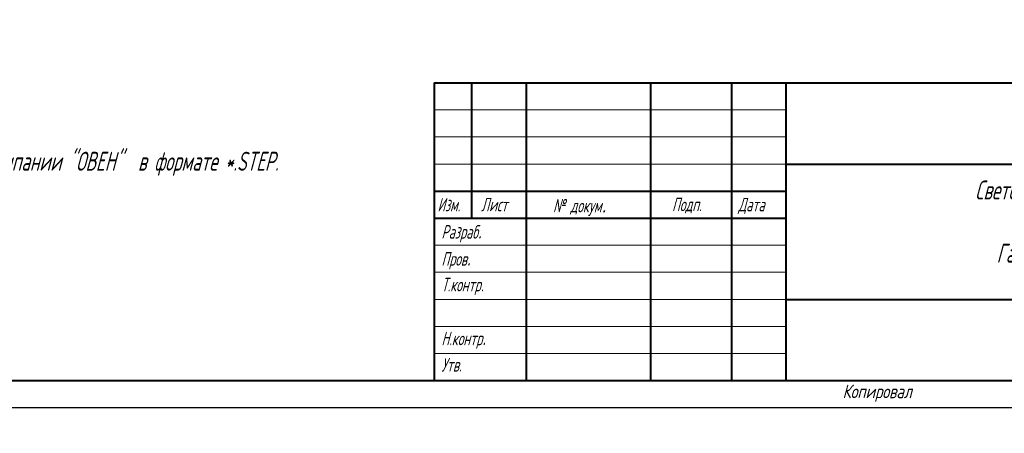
# Model space of a CAD drawing. Header units: millimetres. Extents: x -120753 to 126758, y -239771 to 1426.
# Tile 2 of 7: x 2498 to 2680, y 1124 to 1200. Entities that reach past the tile are written whole.
import ezdxf

# ---------------------------------------------------------------- set-up
doc = ezdxf.new("R2010")
doc.units = ezdxf.units.MM
doc.layers.add('text', color=7, linetype='Continuous', lineweight=20)
doc.layers.add('ФОРМАТ', color=7, linetype='Continuous')
doc.styles.add('GOST', font='GOST.shx', dxfattribs={"width": 0.8, "oblique": 15})

msp = doc.modelspace()

# ---------------------------------------------------------------- linework, layer by layer
at = {"layer": 'ФОРМАТ', "linetype": 'Continuous', "lineweight": 40}
for p, q in [((2574.806, 1188.739), (2759.806, 1188.739)), ((2574.806, 1188.739), (2574.806, 1133.739)), ((2581.806, 1163.739), (2581.806, 1188.739)), ((2591.806, 1188.739), (2591.806, 1133.739)), ((2614.806, 1188.739), (2614.806, 1133.739)), ((2629.806, 1188.739), (2629.806, 1133.739)), ((2639.806, 1188.739), (2639.806, 1133.739)), ((2639.806, 1173.739), (2759.806, 1173.739)), ((2574.806, 1168.739), (2639.806, 1168.739)), ((2574.806, 1163.739), (2639.806, 1163.739)), ((2639.806, 1148.739), (2759.806, 1148.739))]:
    msp.add_line(p, q, dxfattribs=at)
at = {"layer": 'ФОРМАТ', "linetype": 'Continuous', "lineweight": 0}
for p, q in [((2574.806, 1183.739), (2639.806, 1183.739)), ((2574.806, 1178.739), (2639.806, 1178.739)), ((2574.806, 1173.739), (2639.806, 1173.739)), ((2574.806, 1158.739), (2639.806, 1158.739)), ((2574.806, 1153.739), (2639.806, 1153.739)), ((2574.806, 1148.739), (2639.806, 1148.739)), ((2574.806, 1143.739), (2639.806, 1143.739)), ((2574.806, 1138.739), (2639.806, 1138.739))]:
    msp.add_line(p, q, dxfattribs=at)
at = {"layer": 'ФОРМАТ', "linetype": 'ByBlock', "lineweight": 40, "ltscale": 5}
msp.add_line((2759.806, 1133.715), (2353.508, 1133.715), dxfattribs=at)
at = {"layer": 'ФОРМАТ', "linetype": 'ByBlock', "ltscale": 5}
msp.add_line((2764.806, 1128.739), (2344.806, 1128.715), dxfattribs=at)

# ---------------------------------------------------------------- texts
at = {"layer": 'text', "linetype": 'ByBlock', "ltscale": 5, "insert": (2971.279, 1414.562), "char_height": 25000, "attachment_point": 1, "style": 'GOST'}
msp.add_mtext_dynamic_manual_height_columns('\\pxqc;{\\LРасположение клемм и зоны подключения\\Pпроводов\\P\\pq*;}', width=62.21232, gutter_width=17.5, heights=[25.251], dxfattribs=at).dxf.set("width", 116.89606)
at = {"layer": 'text', "ltscale": 100, "insert": (2382.633, 1193.511), "char_height": 3.5, "width": 178.51107, "attachment_point": 1, "style": 'GOST'}
msp.add_mtext('1. Размеры для справок.\\P2 Неуказанные предельные отклонения размеров: {\\L+}IT12/2.\\P3. Степень защиты - IP40.\\P4. 3D модель представлена для скачивания в свободном доступе на сайте компании "ОВЕН"  в формате *.STEP.', dxfattribs=at)
at = {"layer": 'ФОРМАТ', "attachment_point": 1, "style": 'GOST'}
for s, insert, char_height in [('\\pxqc;Светосигнальная колонна\\PMT45-RYG24B\\PГабаритный чертеж', (2674.814, 1170.692), 3.5), ('{\\Q15;\\W0.784;Изм.}', (2575.44, 1167.502), 2.5), ('{\\Q15;\\W0.8;Лист}', (2583.499, 1167.502), 2.5), ('№ докум{\\Fwin_eskd|c204;\\W0.965;.}', (2596.785, 1167.312), 2.5), ('{\\Q15;\\W0.8;Подп.}', (2618.787, 1167.523), 2.5), ('{\\Q15;\\W0.8;Дата}', (2631.03, 1167.502), 2.5), ('{\\Q15;\\W0.8;Разраб\\H1.4x;.}', (2576.165, 1163.466), 2.5), ('{\\Q15;\\W0.8;Пров\\H1.4x;.}', (2576.165, 1158.466), 2.5), ('{\\Q15;\\W0.8;Т.контр\\W0.965;.}', (2576.165, 1152.718), 2.5), ('{\\Q15;\\W0.8;Н.контр\\H1.4x;.}', (2576.165, 1143.766), 2.5), ('{\\Q15;\\W0.8;Утв.}', (2576.165, 1137.899), 2.5), ('{\\Q15;\\W0.965;Копировал}', (2650.306, 1132.987), 2.5)]:
    msp.add_mtext(s, dxfattribs=dict(at, insert=insert, char_height=char_height))

doc.saveas('drawing.dxf')
